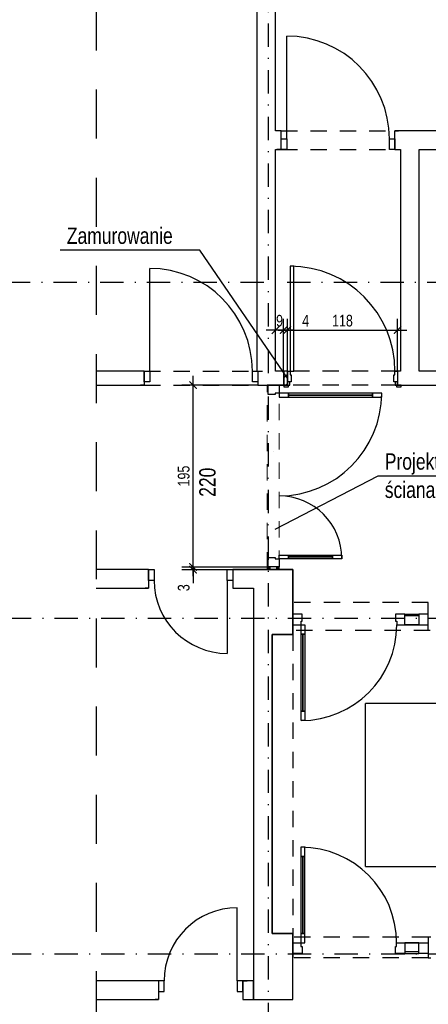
# Model space of a CAD drawing. Header units: metres. Extents: x -1659 to 3841, y -330 to 2686.
# Tile 10 of 13: x 1216 to 1654, y 880 to 1935. Entities that reach past the tile are written whole.
import ezdxf

# ---------------------------------------------------------------- set-up
doc = ezdxf.new("R2010")
doc.units = ezdxf.units.M
doc.header["$LTSCALE"] = 50
doc.header["$MEASUREMENT"] = 0
doc.linetypes.add('DO', pattern=[1, 0.5, -0.24, 0.02, -0.24])
doc.linetypes.add('DP', pattern=[0.63, 0.35, -0.28])
for name, color, linetype in [('A_opis', 7, 'Continuous'), ('A_ściany', 7, 'Continuous'), ('BS_lpd', 1, 'DP'), ('BZ_odn', 1, 'Continuous'), ('BZ_osd', 1, 'DO'), ('BZ_txs', 2, 'Continuous'), ('BZ_wym', 1, 'Continuous'), ('k3_projektowane sciany', 2, 'Continuous'), ('k3_sciany istn', 1, 'DP')]:
    doc.layers.add(name, color=color, linetype=linetype)
doc.styles.add('BIKTS', font='bikromsw.shx', dxfattribs={"width": 0.85})
doc.styles.add('BIKWYM', font='bikromsw.shx', dxfattribs={"width": 0.8})
doc.dimstyles.new('BZ_BGR_50', dxfattribs={"dimscale": 0.5, "dimtxt": 25, "dimasz": 1.666667, "dimexe": 0, "dimexo": 0, "dimgap": 0, "dimtad": 0, "dimdec": 1, "dimrnd": 0.5, "dimzin": 9, "dimdsep": 46, "dimtxsty": 'BIKWYM', "dimblk": 'NONE', "dimcen": 0, "dimse1": 1, "dimse2": 1, "dimclrd": 256, "dimclre": 256, "dimclrt": 7, "dimadec": 0, "dimazin": 0, "dimtfac": 0.033333, "dimtdec": 1, "dimtmove": 0, "dimatfit": 3, "dimldrblk": 'NONE', "dimfxl": 1, "dimtvp": 0.8, "dimtolj": 1, "dimarcsym": 0})
doc.dimstyles.new('BZ_KP_50', dxfattribs={"dimscale": 0.5, "dimtxt": 25, "dimasz": 16, "dimexe": 24, "dimexo": 0, "dimgap": 0, "dimtad": 0, "dimdec": 1, "dimrnd": 0.5, "dimzin": 9, "dimdsep": 46, "dimtxsty": 'BIKWYM', "dimblk": 'ARCHTICK', "dimblk1": 'ARCHTICK', "dimblk2": 'WYM-KP', "dimcen": 0, "dimdle": 20, "dimclrd": 256, "dimclre": 256, "dimclrt": 7, "dimadec": 0, "dimazin": 0, "dimtfac": 0.033333, "dimtdec": 1, "dimtmove": 0, "dimatfit": 3, "dimfxl": 1, "dimtvp": 0.8, "dimtfillclr": 256, "dimtolj": 1, "dimarcsym": 0})
pattern_1 = [(60, (-18910.1145, -3157.2034), (-2.5980762, 1.5), []), (120, (-18910.1145, -3157.2034), (2.5980762, 1.5), [])]

# ---------------------------------------------------------------- blocks, each defined once
blk = doc.blocks.new('ARROWHEAD_4')
at = {"color": 0, "linetype": 'Continuous', "lineweight": 0}
blk.add_line((0, 0), (-1, 0), dxfattribs=at)
at = {"color": 0, "linetype": 'Continuous', "lineweight": 0, "flags": 128}
blk.add_lwpolyline([(-1, 0.2679), (0, 0), (-1, -0.2679)], close=True, dxfattribs=at)
blk = doc.blocks.new('_ArchTick')
at = {"color": 0, "linetype": 'ByBlock', "const_width": 0.15}
blk.add_lwpolyline([(-0.5, -0.5), (0.5, 0.5)], dxfattribs=at)
blk = doc.blocks.new('*D224')
at = {"layer": 'BZ_wym', "lineweight": -2}
for p, q in [((1401.9, 1348.6), (1401.9, 1356.6)), ((1481.4, 1348.6), (1389.9, 1348.6)), ((1481.4, 1345.7), (1389.9, 1345.7)), ((1401.9, 1348.6), (1401.9, 1345.7)), ((1401.9, 1345.7), (1401.9, 1331.1))]:
    blk.add_line(p, q, dxfattribs=at)
at = {"layer": 'Defpoints', "color": 0}
for p in [(1401.9, 1345.7), (1481.4, 1348.6), (1481.4, 1345.7)]:
    blk.add_point(p, dxfattribs=at)
at = {"layer": 'BZ_wym', "lineweight": -2, "xscale": 8, "yscale": 8, "zscale": 8}
for p, rotation in [((1401.9, 1348.6), 270), ((1401.9, 1345.7), 90)]:
    blk.add_blockref('_ArchTick', p, dxfattribs=dict(at, rotation=rotation))
at = {"layer": 'BZ_wym', "color": 7, "insert": (1391.9, 1326.4), "char_height": 12.5, "attachment_point": 5, "rotation": 90, "style": 'BIKWYM'}
blk.add_mtext('\\A1;3', dxfattribs=at)
blk = doc.blocks.new('WYM-KP')
blk.add_hatch(color=256).paths.add_polyline_path([(-3, 0, 1), (3, 0, 1)])
blk.add_circle((0, 0), 3)
blk = doc.blocks.new('*D225')
at = {"layer": 'BZ_wym', "lineweight": -2}
for p, q in [((1401.9, 1338.6), (1401.9, 1553.6)), ((1471.4, 1543.6), (1389.9, 1543.6)), ((1481.4, 1348.6), (1389.9, 1348.6))]:
    blk.add_line(p, q, dxfattribs=at)
at = {"layer": 'Defpoints', "color": 0}
for p in [(1401.9, 1543.6), (1471.4, 1543.6), (1481.4, 1348.6)]:
    blk.add_point(p, dxfattribs=at)
at = {"layer": 'BZ_wym', "lineweight": -2, "xscale": 8, "yscale": 8, "zscale": 8}
for p, rotation in [((1401.9, 1543.6), 90), ((1401.9, 1348.6), 270)]:
    blk.add_blockref('_ArchTick', p, dxfattribs=dict(at, rotation=rotation))
at = {"layer": 'BZ_wym', "color": 7, "insert": (1391.9, 1446.1), "char_height": 12.5, "attachment_point": 5, "rotation": 90, "style": 'BIKWYM'}
blk.add_mtext('\\A1;195', dxfattribs=at)
blk = doc.blocks.new('_None')
blk = doc.blocks.new('*D228')
at = {"layer": 'BZ_wym', "lineweight": -2}
for p, q in [((1490.2, 1558.6), (1490.2, 1614.6)), ((1498.9, 1558.6), (1498.9, 1614.6)), ((1508.9, 1602.6), (1480.2, 1602.6))]:
    blk.add_line(p, q, dxfattribs=at)
at = {"layer": 'Defpoints', "color": 0}
for p in [(1490.2, 1602.6), (1490.2, 1558.6), (1498.9, 1558.6)]:
    blk.add_point(p, dxfattribs=at)
at = {"layer": 'BZ_wym', "lineweight": -2, "xscale": 8, "yscale": 8, "zscale": 8, "rotation": 180}
blk.add_blockref('_ArchTick', (1490.2, 1602.6), dxfattribs=at)
at = {"layer": 'BZ_wym', "lineweight": -2, "xscale": 8, "yscale": 8, "zscale": 8}
blk.add_blockref('_ArchTick', (1498.9, 1602.6), dxfattribs=at)
at = {"layer": 'BZ_wym', "color": 7, "insert": (1494.5, 1612.6), "char_height": 12.5, "attachment_point": 5, "style": 'BIKWYM'}
blk.add_mtext('\\A1;9', dxfattribs=at)
blk = doc.blocks.new('*D229')
at = {"layer": 'BZ_wym', "lineweight": -2}
for p, q in [((1498.9, 1558.6), (1498.9, 1614.6)), ((1502.9, 1558.6), (1502.9, 1614.6)), ((1498.9, 1602.6), (1490.9, 1602.6)), ((1498.9, 1602.6), (1502.9, 1602.6)), ((1502.9, 1602.6), (1518.1, 1602.6))]:
    blk.add_line(p, q, dxfattribs=at)
at = {"layer": 'Defpoints', "color": 0}
for p in [(1502.9, 1602.6), (1498.9, 1558.6), (1502.9, 1558.6)]:
    blk.add_point(p, dxfattribs=at)
at = {"layer": 'BZ_wym', "lineweight": -2, "xscale": 8, "yscale": 8, "zscale": 8}
blk.add_blockref('_ArchTick', (1498.9, 1602.6), dxfattribs=at)
at = {"layer": 'BZ_wym', "lineweight": -2, "xscale": 8, "yscale": 8, "zscale": 8, "rotation": 180}
blk.add_blockref('_ArchTick', (1502.9, 1602.6), dxfattribs=at)
at = {"layer": 'BZ_wym', "color": 7, "insert": (1522.5, 1612.6), "char_height": 12.5, "attachment_point": 5, "style": 'BIKWYM'}
blk.add_mtext('\\A1;4', dxfattribs=at)
blk = doc.blocks.new('*D230')
at = {"layer": 'BZ_wym', "lineweight": -2}
for p, q in [((1502.9, 1558.6), (1502.9, 1614.6)), ((1620.9, 1558.6), (1620.9, 1614.6)), ((1492.9, 1602.6), (1630.9, 1602.6))]:
    blk.add_line(p, q, dxfattribs=at)
at = {"layer": 'Defpoints', "color": 0}
for p in [(1620.9, 1602.6), (1502.9, 1558.6), (1620.9, 1558.6)]:
    blk.add_point(p, dxfattribs=at)
at = {"layer": 'BZ_wym', "lineweight": -2, "xscale": 8, "yscale": 8, "zscale": 8, "rotation": 180}
blk.add_blockref('_ArchTick', (1502.9, 1602.6), dxfattribs=at)
at = {"layer": 'BZ_wym', "lineweight": -2, "xscale": 8, "yscale": 8, "zscale": 8}
blk.add_blockref('_ArchTick', (1620.9, 1602.6), dxfattribs=at)
at = {"layer": 'BZ_wym', "color": 7, "insert": (1561.9, 1612.6), "char_height": 12.5, "attachment_point": 5, "style": 'BIKWYM'}
blk.add_mtext('\\A1;118', dxfattribs=at)

msp = doc.modelspace()

# ---------------------------------------------------------------- hatches: boundary and pattern name
at = {"layer": 'k3_projektowane sciany'}
h = msp.add_hatch(dxfattribs=at)
h.set_pattern_fill('BLOCZKI_CERAMICZNE', color=256, scale=100, style=0, pattern_type=2)
h.set_pattern_definition([(45, (-18910.1145, -3157.2034), (-4.9497475, 4.9497475), [])])
h.paths.add_polyline_path([(1498.937, 1543.645), (1502.937, 1543.645), (1502.937, 1558.645), (1498.937, 1558.645)])
at = {"layer": 'k3_projektowane sciany', "linetype": 'Continuous'}
h = msp.add_hatch(dxfattribs=at)
h.set_pattern_fill('BATT_INSULATION', color=256, scale=100, style=0, pattern_type=2)
h.set_pattern_definition(pattern_1)
h.paths.add_polyline_path([(1481.437, 1345.745), (1482.687, 1345.745), (1482.687, 1348.645), (1482.437, 1348.645), (1481.437, 1348.645)])
h = msp.add_hatch(dxfattribs=at)
h.set_pattern_fill('BATT_INSULATION', color=256, scale=100, style=0, pattern_type=2)
h.set_pattern_definition(pattern_1)
h.paths.add_polyline_path([(1482.687, 1345.745), (1483.937, 1345.745), (1483.937, 1348.645), (1482.687, 1348.645)])
h = msp.add_hatch(dxfattribs=at)
h.set_pattern_fill('BATT_INSULATION', color=256, scale=100, style=0, pattern_type=2)
h.set_pattern_definition(pattern_1)
h.paths.add_polyline_path([(1491.437, 1345.745), (1492.687, 1345.745), (1492.687, 1348.645), (1491.437, 1348.645)])
h = msp.add_hatch(dxfattribs=at)
h.set_pattern_fill('BATT_INSULATION', color=256, scale=100, style=0, pattern_type=2)
h.set_pattern_definition(pattern_1)
h.paths.add_polyline_path([(1492.687, 1345.745), (1493.937, 1345.745), (1493.937, 1348.645), (1492.687, 1348.645)])
at = {"layer": 'k3_sciany istn', "linetype": 'Continuous'}
msp.add_hatch(color=256, dxfattribs=at).paths.add_polyline_path([(1508.804, 1310.445), (1508.804, 1280.445), (1508.837, 1280.445), (1508.837, 1286.445), (1508.837, 1297.945), (1508.837, 1310.445)])

# ---------------------------------------------------------------- linework, layer by layer
at = {"linetype": 'Continuous'}
for p, q in [((1493.937, 1345.745), (1508.837, 1345.745)), ((1486.637, 955.845), (1508.643, 955.845))]:
    msp.add_line(p, q, dxfattribs=at)
at = {"layer": 'A_ściany', "linetype": 'Continuous'}
for p, q in [((1465.437, 1558.645), (1471.437, 1558.645)), ((1508.637, 934.245), (1508.637, 929.745))]:
    msp.add_line(p, q, dxfattribs=at)
at = {"layer": 'A_ściany', "color": 30, "linetype": 'Continuous', "lineweight": 13}
msp.add_line((1504.237, 1543.645), (1499.237, 1543.645), dxfattribs=at)
at = {"layer": 'BS_lpd', "ltscale": 3}
msp.add_line((1298.126, 2332.889), (1298.126, 411.061), dxfattribs=at)
at = {"layer": 'BZ_osd'}
for p, q in [((1482.857, 306.324), (1482.857, 2330.636)), ((2427.525, 1653.545), (-1328.028, 1653.545)), ((2428.537, 1293.545), (-1328.028, 1293.545)), ((2428.537, 933.545), (-1328.028, 933.545))]:
    msp.add_line(p, q, dxfattribs=at)
at = {"layer": 'k3_projektowane sciany'}
for p, q in [((1502.937, 1558.645), (1502.937, 1547.145)), ((1502.937, 1547.145), (1502.937, 1558.645)), ((1502.937, 1558.645), (1502.937, 1547.145)), ((1502.937, 1543.645), (1498.937, 1543.645)), ((1502.937, 1543.645), (1499.237, 1543.645)), ((1502.937, 1543.645), (1499.237, 1543.645)), ((1502.937, 1547.145), (1502.937, 1543.645)), ((1502.937, 1547.145), (1502.937, 1543.645)), ((1502.937, 1547.145), (1502.937, 1543.645))]:
    msp.add_line(p, q, dxfattribs=at)
at = {"layer": 'k3_projektowane sciany', "linetype": 'DP', "lineweight": 5}
for p, q in [((1481.437, 1346.945), (1481.437, 1543.645)), ((1493.937, 1348.645), (1493.937, 1543.645))]:
    msp.add_line(p, q, dxfattribs=at)
at = {"layer": 'k3_projektowane sciany', "color": 252, "linetype": 'Continuous'}
for p, q in [((1482.437, 1533.645), (1482.437, 1543.645)), ((1493.937, 1543.645), (1493.937, 1534.845)), ((1489.937, 1533.645), (1482.437, 1533.645)), ((1493.937, 1534.845), (1489.937, 1534.845)), ((1489.937, 1534.845), (1489.937, 1533.645)), ((1503.937, 1534.845), (1493.937, 1534.845)), ((1493.937, 1534.845), (1493.937, 1530.845)), ((1493.937, 1530.845), (1503.937, 1530.845)), ((1503.937, 1534.845), (1503.937, 1532.845)), ((1593.937, 1534.845), (1503.937, 1534.845)), ((1503.937, 1530.845), (1503.937, 1534.845)), ((1503.937, 1532.845), (1593.937, 1532.845)), ((1503.937, 1532.845), (1503.937, 1530.845)), ((1593.937, 1532.845), (1503.937, 1532.845)), ((1593.937, 1532.845), (1503.937, 1532.845)), ((1503.937, 1530.845), (1593.937, 1530.845)), ((1593.937, 1532.845), (1593.937, 1534.845)), ((1603.937, 1534.845), (1593.937, 1534.845)), ((1593.937, 1534.845), (1593.937, 1530.845)), ((1593.937, 1530.845), (1593.937, 1532.845)), ((1593.937, 1530.845), (1603.937, 1530.845)), ((1603.937, 1530.845), (1603.937, 1534.845)), ((1482.437, 1358.645), (1489.937, 1358.645)), ((1482.437, 1348.645), (1482.437, 1358.645)), ((1489.937, 1358.645), (1489.937, 1357.445)), ((1489.937, 1357.445), (1493.937, 1357.445)), ((1493.937, 1361.445), (1503.937, 1361.445)), ((1493.937, 1357.445), (1493.937, 1361.445)), ((1493.937, 1357.445), (1493.937, 1348.645)), ((1503.937, 1357.445), (1493.937, 1357.445)), ((1503.937, 1359.445), (1503.937, 1361.445)), ((1503.937, 1361.445), (1551.337, 1361.445)), ((1503.937, 1361.445), (1503.937, 1357.445)), ((1503.937, 1357.445), (1503.937, 1359.445)), ((1503.937, 1359.445), (1551.337, 1359.445)), ((1551.337, 1359.445), (1503.937, 1359.445)), ((1551.337, 1359.445), (1503.937, 1359.445)), ((1551.337, 1357.445), (1503.937, 1357.445)), ((1551.337, 1361.445), (1551.337, 1359.445)), ((1551.337, 1357.445), (1551.337, 1361.445)), ((1551.337, 1361.445), (1561.337, 1361.445)), ((1551.337, 1359.445), (1551.337, 1357.445)), ((1561.337, 1357.445), (1551.337, 1357.445)), ((1561.337, 1361.445), (1561.337, 1357.445))]:
    msp.add_line(p, q, dxfattribs=at)
at = {"layer": 'k3_projektowane sciany', "linetype": 'Continuous'}
for p, q in [((1482.437, 1348.645), (1481.437, 1348.645)), ((1482.687, 1348.645), (1482.437, 1348.645)), ((1493.937, 1348.645), (1482.437, 1348.645)), ((1482.687, 1348.645), (1482.437, 1348.645)), ((1482.687, 1348.645), (1482.687, 1345.745)), ((1483.937, 1348.645), (1482.687, 1348.645)), ((1483.937, 1348.645), (1482.687, 1348.645)), ((1483.937, 1348.645), (1483.937, 1345.745)), ((1491.437, 1348.645), (1483.937, 1348.645)), ((1491.437, 1348.645), (1483.937, 1348.645)), ((1491.437, 1345.745), (1491.437, 1348.645)), ((1492.687, 1348.645), (1491.437, 1348.645)), ((1492.687, 1348.645), (1491.437, 1348.645)), ((1492.687, 1345.745), (1492.687, 1348.645)), ((1493.937, 1348.645), (1492.687, 1348.645)), ((1493.937, 1348.645), (1492.687, 1348.645))]:
    msp.add_line(p, q, dxfattribs=at)
at = {"layer": 'k3_projektowane sciany', "flags": 128}
for points in [[(1502.937, 1558.645), (1498.937, 1558.645)], [(1498.937, 1558.645), (1498.937, 1543.645)], [(1498.937, 1543.645), (1498.937, 1558.645)], [(1502.937, 1543.645), (1502.937, 1558.645)], [(1498.937, 1543.645), (1502.937, 1543.645)]]:
    msp.add_lwpolyline(points, dxfattribs=at)
at = {"layer": 'k3_projektowane sciany', "linetype": 'Continuous', "flags": 128}
for points in [[(1481.437, 1348.645), (1481.437, 1345.745)], [(1481.437, 1345.745), (1482.687, 1345.745)], [(1482.687, 1345.745), (1483.937, 1345.745)], [(1483.937, 1345.745), (1491.437, 1345.745)], [(1491.437, 1345.745), (1492.687, 1345.745)], [(1492.687, 1345.745), (1493.937, 1345.745)], [(1493.937, 1345.745), (1493.937, 1348.645)]]:
    msp.add_lwpolyline(points, dxfattribs=at)
at = {"layer": 'k3_projektowane sciany', "color": 252, "linetype": 'Continuous'}
for centre, radius, start, end in [((1493.937, 1534.845), 110, 270, 0), ((1493.937, 1357.445), 67.4, 0, 90)]:
    msp.add_arc(centre, radius, start, end, dxfattribs=at)
at = {"layer": 'k3_sciany istn', "linetype": 'Continuous'}
for p, q in [((1502.153, 1807.73), (1502.153, 1917.73)), ((1496.153, 1816.18), (1492.453, 1816.18)), ((1496.153, 1816.18), (1492.453, 1816.18)), ((1496.153, 1807.73), (1496.153, 1816.18)), ((1496.153, 1807.73), (1496.153, 1816.18)), ((1618.153, 1816.18), (1621.853, 1816.18)), ((1618.153, 1807.73), (1618.153, 1816.18)), ((1618.153, 1807.73), (1618.153, 1816.18)), ((1618.153, 1816.18), (1621.853, 1816.18)), ((1496.153, 1796.23), (1496.153, 1807.73)), ((1496.153, 1807.73), (1502.153, 1807.73)), ((1496.153, 1796.23), (1496.153, 1807.73)), ((1496.153, 1796.23), (1496.153, 1807.73)), ((1502.153, 1807.73), (1502.153, 1796.23)), ((1612.153, 1796.23), (1612.153, 1807.73)), ((1612.153, 1807.73), (1618.153, 1807.73)), ((1618.153, 1796.23), (1618.153, 1807.73)), ((1618.153, 1807.73), (1618.153, 1796.23)), ((1618.153, 1796.23), (1618.153, 1807.73)), ((1496.153, 1796.23), (1491.453, 1796.23)), ((1496.153, 1796.23), (1491.453, 1796.23)), ((1502.153, 1796.23), (1496.153, 1796.23)), ((1618.153, 1796.23), (1612.153, 1796.23)), ((1618.153, 1796.23), (1622.853, 1796.23)), ((1618.153, 1796.23), (1622.853, 1796.23)), ((1355.437, 1558.645), (1355.437, 1668.645)), ((1505.737, 1671.045), (1505.737, 1558.645)), ((1509.737, 1671.045), (1505.737, 1671.045)), ((1509.737, 1558.645), (1509.737, 1671.045)), ((1349.437, 1558.645), (1344.737, 1558.645)), ((1349.437, 1558.645), (1344.737, 1558.645)), ((1349.437, 1558.645), (1349.437, 1547.145)), ((1349.437, 1558.645), (1355.437, 1558.645)), ((1349.437, 1547.145), (1349.437, 1558.645)), ((1349.437, 1558.645), (1349.437, 1547.145)), ((1355.437, 1558.645), (1355.437, 1547.145)), ((1465.437, 1547.145), (1465.437, 1558.645)), ((1471.437, 1558.645), (1476.137, 1558.645)), ((1471.437, 1558.645), (1471.437, 1547.145)), ((1471.437, 1558.645), (1471.437, 1547.145)), ((1471.437, 1558.645), (1471.437, 1547.145)), ((1471.437, 1558.645), (1476.137, 1558.645)), ((1502.937, 1558.645), (1505.737, 1558.645)), ((1505.737, 1558.645), (1505.737, 1554.645)), ((1505.737, 1558.645), (1509.737, 1558.645)), ((1505.737, 1554.645), (1506.937, 1554.645)), ((1506.937, 1554.645), (1506.937, 1547.145)), ((1616.937, 1547.145), (1616.937, 1554.645)), ((1616.937, 1554.645), (1618.137, 1554.645)), ((1618.137, 1554.645), (1618.137, 1558.645)), ((1618.137, 1558.645), (1620.937, 1558.645)), ((1620.937, 1558.645), (1620.937, 1547.145)), ((1620.937, 1558.645), (1620.937, 1547.145)), ((1620.937, 1558.645), (1620.937, 1547.145)), ((1349.437, 1543.645), (1345.737, 1543.645)), ((1349.437, 1543.645), (1345.737, 1543.645)), ((1349.437, 1547.145), (1349.437, 1543.645)), ((1355.437, 1547.145), (1349.437, 1547.145)), ((1349.437, 1547.145), (1349.437, 1543.645)), ((1471.437, 1547.145), (1465.437, 1547.145)), ((1471.437, 1547.145), (1471.437, 1543.645)), ((1471.437, 1547.145), (1471.437, 1543.645)), ((1471.437, 1543.645), (1475.137, 1543.645)), ((1471.437, 1543.645), (1475.137, 1543.645)), ((1482.437, 1543.645), (1481.437, 1543.645)), ((1481.437, 1543.645), (1493.937, 1543.645)), ((1482.687, 1543.645), (1482.437, 1543.645)), ((1482.437, 1543.645), (1493.937, 1543.645)), ((1482.687, 1543.645), (1482.437, 1543.645)), ((1483.937, 1543.645), (1482.687, 1543.645)), ((1483.937, 1543.645), (1482.687, 1543.645)), ((1491.437, 1543.645), (1483.937, 1543.645)), ((1491.437, 1543.645), (1483.937, 1543.645)), ((1492.687, 1543.645), (1491.437, 1543.645)), ((1492.687, 1543.645), (1491.437, 1543.645)), ((1493.937, 1543.645), (1492.687, 1543.645)), ((1493.937, 1543.645), (1492.687, 1543.645)), ((1498.937, 1543.645), (1493.937, 1543.645)), ((1499.237, 1543.645), (1499.237, 1541.745)), ((1499.237, 1541.745), (1504.237, 1541.745)), ((1505.437, 1547.145), (1502.937, 1547.145)), ((1506.937, 1547.145), (1502.937, 1547.145)), ((1502.937, 1543.645), (1505.437, 1543.645)), ((1504.237, 1541.745), (1504.237, 1543.645)), ((1505.437, 1543.645), (1505.437, 1547.145)), ((1620.937, 1547.145), (1616.937, 1547.145)), ((1618.437, 1547.145), (1618.437, 1543.645)), ((1620.937, 1547.145), (1618.437, 1547.145)), ((1618.437, 1543.645), (1620.937, 1543.645)), ((1624.637, 1543.645), (1619.637, 1543.645)), ((1619.637, 1543.645), (1619.637, 1541.745)), ((1619.637, 1541.745), (1624.637, 1541.745)), ((1620.937, 1547.145), (1620.937, 1543.645)), ((1620.937, 1543.645), (1620.937, 1547.145)), ((1620.937, 1547.145), (1620.937, 1543.645)), ((1620.937, 1543.645), (1624.637, 1543.645)), ((1620.937, 1543.645), (1624.637, 1543.645)), ((1624.637, 1541.745), (1624.637, 1543.645)), ((1354.226, 1345.745), (1349.526, 1345.745)), ((1354.226, 1345.745), (1349.526, 1345.745)), ((1354.226, 1345.745), (1354.226, 1334.245)), ((1354.226, 1345.745), (1360.226, 1345.745)), ((1354.226, 1334.245), (1354.226, 1345.745)), ((1354.226, 1345.745), (1354.226, 1334.245)), ((1360.226, 1345.745), (1360.226, 1334.245)), ((1438.492, 1334.245), (1438.492, 1345.745)), ((1438.492, 1345.745), (1444.492, 1345.745)), ((1444.492, 1345.745), (1449.192, 1345.745)), ((1444.492, 1345.745), (1444.492, 1334.245)), ((1444.492, 1345.745), (1444.492, 1334.245)), ((1444.492, 1345.745), (1444.492, 1334.245)), ((1444.492, 1345.745), (1449.192, 1345.745)), ((1508.837, 1345.745), (1508.837, 1297.945)), ((1354.226, 1334.245), (1354.226, 1325.795)), ((1360.226, 1334.245), (1354.226, 1334.245)), ((1354.226, 1334.245), (1354.226, 1325.795)), ((1444.492, 1334.245), (1438.492, 1334.245)), ((1438.492, 1334.245), (1438.492, 1255.98)), ((1444.492, 1334.245), (1444.492, 1325.795)), ((1444.492, 1334.245), (1444.492, 1325.795)), ((1354.226, 1325.795), (1350.526, 1325.795)), ((1354.226, 1325.795), (1350.526, 1325.795)), ((1444.492, 1325.795), (1448.192, 1325.795)), ((1444.492, 1325.795), (1448.192, 1325.795)), ((1508.837, 1297.945), (1508.837, 1310.445)), ((1653.837, 1297.945), (1653.837, 1310.445)), ((1508.837, 1286.445), (1508.837, 1297.945)), ((1508.837, 1297.945), (1508.837, 1286.445)), ((1518.837, 1297.945), (1508.837, 1297.945)), ((1508.837, 1286.445), (1508.837, 1297.945)), ((1517.637, 1286.445), (1517.637, 1290.445)), ((1517.637, 1290.445), (1518.837, 1290.445)), ((1518.837, 1290.445), (1518.837, 1297.945)), ((1618.837, 1297.945), (1618.837, 1290.445)), ((1628.837, 1297.945), (1618.837, 1297.945)), ((1618.837, 1290.445), (1620.037, 1290.445)), ((1620.037, 1290.445), (1620.037, 1286.445)), ((1628.837, 1286.445), (1628.837, 1297.945)), ((1628.837, 1297.945), (1643.837, 1297.945)), ((1628.837, 1286.445), (1628.837, 1297.945)), ((1643.837, 1296.145), (1628.837, 1296.145)), ((1653.837, 1297.945), (1643.837, 1297.945)), ((1643.837, 1297.945), (1643.837, 1286.445)), ((1643.837, 1297.945), (1643.837, 1286.445)), ((1653.837, 1286.445), (1653.837, 1297.945)), ((1653.837, 1286.445), (1653.837, 1297.945)), ((1653.837, 1286.445), (1653.837, 1297.945)), ((1508.804, 1280.445), (1508.837, 1276.345)), ((1508.837, 1280.445), (1508.837, 1286.445)), ((1508.837, 1286.445), (1517.637, 1286.445)), ((1517.637, 1276.445), (1517.637, 1286.445)), ((1517.637, 1286.445), (1521.637, 1286.445)), ((1521.637, 1286.445), (1521.637, 1276.445)), ((1620.037, 1286.445), (1628.837, 1286.445)), ((1643.837, 1286.445), (1628.837, 1286.445)), ((1628.837, 1286.445), (1643.837, 1286.445)), ((1643.837, 1286.445), (1653.837, 1286.445)), ((1653.837, 1280.445), (1653.837, 1286.445)), ((1508.837, 1276.345), (1486.637, 1276.345)), ((1486.637, 1276.345), (1486.637, 955.845)), ((1517.637, 1276.445), (1519.637, 1276.445)), ((1517.637, 1194.045), (1517.637, 1276.445)), ((1521.637, 1276.445), (1517.637, 1276.445)), ((1519.637, 1276.445), (1519.637, 1194.045)), ((1519.637, 1276.445), (1521.637, 1276.445)), ((1519.637, 1194.045), (1519.637, 1276.445)), ((1519.637, 1194.045), (1519.637, 1276.445)), ((1521.637, 1276.445), (1521.637, 1194.045)), ((1519.637, 1194.045), (1517.637, 1194.045)), ((1517.637, 1184.045), (1517.637, 1194.045)), ((1517.637, 1194.045), (1521.637, 1194.045)), ((1521.637, 1194.045), (1519.637, 1194.045)), ((1521.637, 1194.045), (1521.637, 1184.045)), ((1836.648, 1202.445), (1586.537, 1202.445)), ((1586.537, 1027.395), (1586.537, 1202.445)), ((1521.637, 1184.045), (1517.637, 1184.045)), ((1517.437, 1048.145), (1517.437, 1038.145)), ((1521.437, 1048.145), (1517.437, 1048.145)), ((1521.437, 1038.145), (1521.437, 1048.145)), ((1519.437, 1038.145), (1517.437, 1038.145)), ((1517.437, 1038.145), (1517.437, 955.745)), ((1517.437, 1038.145), (1521.437, 1038.145)), ((1519.437, 955.745), (1519.437, 1038.145)), ((1521.437, 1038.145), (1519.437, 1038.145)), ((1519.437, 1038.145), (1519.437, 955.745)), ((1519.437, 1038.145), (1519.437, 955.745)), ((1521.437, 955.745), (1521.437, 1038.145)), ((1586.537, 1027.395), (2053.476, 1027.395)), ((1449.13, 904.995), (1449.13, 983.26)), ((1508.643, 955.845), (1508.637, 951.745)), ((1508.637, 951.745), (1508.637, 945.745)), ((1517.437, 955.745), (1519.437, 955.745)), ((1521.437, 955.745), (1517.437, 955.745)), ((1517.437, 955.745), (1517.437, 945.745)), ((1519.437, 955.745), (1521.437, 955.745)), ((1521.437, 945.745), (1521.437, 955.745)), ((1653.637, 951.745), (1653.637, 945.745)), ((1508.637, 945.745), (1508.637, 934.245)), ((1508.637, 934.245), (1508.637, 945.745)), ((1508.637, 945.745), (1517.437, 945.745)), ((1508.637, 945.745), (1508.637, 934.245)), ((1517.437, 945.745), (1517.437, 941.745)), ((1517.437, 945.745), (1521.437, 945.745)), ((1517.437, 941.745), (1518.637, 941.745)), ((1518.637, 941.745), (1518.637, 934.245)), ((1618.637, 934.245), (1618.637, 941.745)), ((1618.637, 941.745), (1619.837, 941.745)), ((1619.837, 941.745), (1619.837, 945.745)), ((1619.837, 945.745), (1628.637, 945.745)), ((1628.637, 945.745), (1628.637, 934.245)), ((1643.637, 945.745), (1628.637, 945.745)), ((1628.637, 945.745), (1628.637, 934.245)), ((1628.637, 945.745), (1643.637, 945.745)), ((1643.637, 934.245), (1643.637, 945.745)), ((1643.637, 945.745), (1653.637, 945.745)), ((1643.637, 934.245), (1643.637, 945.745)), ((1653.637, 945.745), (1653.637, 934.245)), ((1653.637, 945.745), (1653.637, 934.245)), ((1653.637, 945.745), (1653.637, 934.245)), ((1518.637, 934.245), (1508.637, 934.245)), ((1628.637, 934.245), (1618.637, 934.245)), ((1643.637, 936.045), (1628.637, 936.045)), ((1628.637, 934.245), (1643.637, 934.245)), ((1653.637, 934.245), (1643.637, 934.245)), ((1653.637, 934.245), (1653.637, 929.745)), ((1364.865, 904.995), (1360.165, 904.995)), ((1364.865, 904.995), (1360.165, 904.995)), ((1364.865, 904.995), (1364.865, 893.495)), ((1370.865, 904.995), (1364.865, 904.995)), ((1364.865, 904.995), (1364.865, 893.495)), ((1364.865, 904.995), (1364.865, 893.495)), ((1370.865, 893.495), (1370.865, 904.995)), ((1455.13, 904.995), (1449.13, 904.995)), ((1449.13, 904.995), (1449.13, 893.495)), ((1455.13, 904.995), (1459.83, 904.995)), ((1455.13, 904.995), (1455.13, 893.495)), ((1455.13, 893.495), (1455.13, 904.995)), ((1455.13, 904.995), (1455.13, 893.495)), ((1455.13, 904.995), (1459.83, 904.995)), ((1364.865, 893.495), (1364.865, 885.045)), ((1364.865, 893.495), (1370.865, 893.495)), ((1364.865, 893.495), (1364.865, 885.045)), ((1449.13, 893.495), (1455.13, 893.495)), ((1455.13, 893.495), (1455.13, 885.045)), ((1455.13, 893.495), (1455.13, 885.045)), ((1364.865, 885.045), (1361.165, 885.045)), ((1364.865, 885.045), (1361.165, 885.045)), ((1455.13, 885.045), (1458.83, 885.045)), ((1455.13, 885.045), (1458.83, 885.045))]:
    msp.add_line(p, q, dxfattribs=at)
at = {"layer": 'k3_sciany istn', "linetype": 'DP'}
for p, q in [((1496.153, 1816.18), (1618.153, 1816.18)), ((1496.153, 1796.23), (1618.153, 1796.23)), ((1349.437, 1558.645), (1471.437, 1558.645)), ((1620.937, 1558.645), (1502.937, 1558.645)), ((1349.437, 1543.645), (1471.437, 1543.645)), ((1620.937, 1543.645), (1502.937, 1543.645)), ((1653.837, 1310.445), (1508.837, 1310.445)), ((2128.337, 1280.445), (1508.804, 1280.445)), ((1508.837, 1276.345), (1508.637, 955.845)), ((1653.637, 951.745), (1508.637, 951.745)), ((1653.637, 929.745), (1508.637, 929.745))]:
    msp.add_line(p, q, dxfattribs=at)
at = {"layer": 'k3_sciany istn', "linetype": 'Continuous', "flags": 128}
for points in [[(1470.203, 2190.32), (1470.203, 1558.645)], [(1490.153, 1816.18), (1490.153, 2190.32)], [(1496.153, 1816.18), (1490.153, 1816.18)], [(1797.381, 1816.18), (1618.153, 1816.18)], [(1490.153, 1796.23), (1496.153, 1796.23)], [(1490.153, 1558.645), (1490.153, 1796.23)], [(1618.153, 1796.23), (1624.011, 1796.23)], [(1624.011, 1796.23), (1624.011, 1558.645)], [(1643.961, 1796.23), (1797.381, 1796.23)], [(1643.961, 1558.645), (1643.961, 1796.23)], [(1349.437, 1558.645), (1298.126, 1558.645)], [(1498.937, 1558.645), (1490.153, 1558.645)], [(1624.011, 1558.645), (1620.937, 1558.645)], [(1797.381, 1558.645), (1643.961, 1558.645)], [(1298.126, 1543.645), (1349.437, 1543.645)], [(1471.437, 1543.645), (1498.937, 1543.645)], [(1620.937, 1543.645), (1994.837, 1543.645)], [(1354.226, 1345.745), (1298.126, 1345.745)], [(1466.637, 1345.745), (1444.492, 1345.745)], [(1508.837, 1345.745), (1466.637, 1345.745)], [(1508.837, 1276.345), (1508.837, 1345.745)], [(1298.126, 1325.795), (1354.226, 1325.795)], [(1444.492, 1325.795), (1466.637, 1325.795)], [(1466.637, 1325.795), (1466.637, 885.045)], [(1508.837, 1310.445), (1508.804, 1310.445)], [(1508.804, 1310.445), (1508.804, 1280.445)], [(1486.637, 955.845), (1486.637, 1276.345)], [(1486.637, 1276.345), (1508.837, 1276.345)], [(1508.643, 955.845), (1486.637, 955.845)], [(1508.643, 885.045), (1508.643, 955.845)], [(1656.537, 951.745), (1653.637, 951.745)], [(1653.637, 929.745), (1656.537, 929.745)], [(1364.865, 904.995), (1298.126, 904.995)], [(1466.637, 904.995), (1455.13, 904.995)], [(1466.637, 885.045), (1466.637, 904.995)], [(1298.126, 885.045), (1364.865, 885.045)], [(1455.13, 885.045), (1466.637, 885.045)], [(1466.637, 885.045), (1508.643, 885.045)]]:
    msp.add_lwpolyline(points, dxfattribs=at)
at = {"layer": 'k3_sciany istn', "linetype": 'Continuous'}
for centre, radius, start, end in [((1502.153, 1807.73), 110, 0, 90), ((1355.437, 1558.645), 110, 0, 90), ((1505.737, 1558.645), 112.4, 0, 90), ((1438.492, 1334.245), 78.265, 180, 270), ((1517.637, 1286.445), 102.4, 270, 0), ((1517.437, 945.745), 102.4, 0, 90), ((1449.13, 904.995), 78.265, 90, 180)]:
    msp.add_arc(centre, radius, start, end, dxfattribs=at)

# ---------------------------------------------------------------- block references
at = {"layer": 'A_opis', "color": 59, "linetype": 'Continuous', "lineweight": 15, "xscale": 0.0912, "yscale": 0.0912, "zscale": 0.0912, "rotation": 165.0752195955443}
msp.add_blockref('ARROWHEAD_4', (1488.405, 1472.843), dxfattribs=at)

# ---------------------------------------------------------------- texts
at = {"layer": 'BZ_txs', "style": 'BIKTS', "width": 0.8}
for s, p in [('Zamurowanie', (1266.715, 1695.005)), ('Projektowana', (1607.248, 1452.959)), ('ściana działowa', (1607.248, 1422.603))]:
    msp.add_text(s, height=17.5, dxfattribs=at).set_placement(p)
msp.add_text('220', height=17.5, rotation=90, dxfattribs=at).set_placement((1426.006, 1423.835))

# ---------------------------------------------------------------- dimensions: what is measured, and where the dimension line sits
at = {"layer": 'BZ_wym'}
for base, p1, p2, picture, middle in [((1490.153, 1602.583), (1498.937, 1558.645), (1490.153, 1558.645), '*D228', (1494.545, 1612.583)), ((1502.937, 1602.583), (1498.937, 1558.645), (1502.937, 1558.645), '*D229', (1522.508, 1612.583)), ((1620.937, 1602.583), (1502.937, 1558.645), (1620.937, 1558.645), '*D230', (1561.937, 1612.583))]:
    dim = msp.add_linear_dim(base=base, p1=p1, p2=p2, dimstyle='BZ_KP_50', override={"dimdec": 0, "dimrnd": 1, "dimatfit": 1}, dxfattribs=at)
    dim.commit()
    dim.dimension.update_dxf_attribs({"geometry": picture, "text_midpoint": middle})
for base, p2, picture, middle in [((1401.948, 1543.645), (1471.437, 1543.645), '*D225', (1391.948, 1446.145)), ((1401.948, 1345.745), (1481.437, 1345.745), '*D224', (1391.948, 1326.412))]:
    dim = msp.add_linear_dim(base=base, p1=(1481.437, 1348.645), p2=p2, angle=90, dimstyle='BZ_KP_50', override={"dimdec": 0, "dimrnd": 1, "dimatfit": 1}, dxfattribs=at)
    dim.commit()
    dim.dimension.update_dxf_attribs({"geometry": picture, "text_midpoint": middle})

# ---------------------------------------------------------------- leaders
at = {"layer": 'BZ_odn'}
for points in [[(1502.937, 1551.145), (1409.049, 1688.274), (1259.715, 1688.274)], [(1489.673, 1389.107), (1600.248, 1446.228), (1781.581, 1446.228)]]:
    msp.add_leader(points, dimstyle='BZ_BGR_50', dxfattribs=at)

doc.saveas('drawing.dxf')
